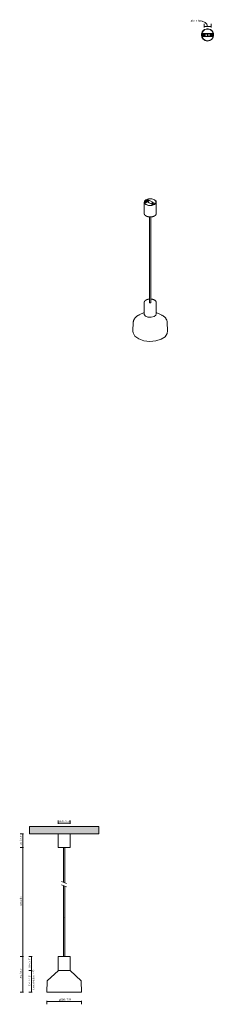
# Model space of a CAD drawing. Header units: millimetres. Extents: x 6339 to 7459, y 1018 to 6683.
import ezdxf

# ---------------------------------------------------------------- set-up
doc = ezdxf.new("R2010")
doc.units = ezdxf.units.MM
doc.layers.add('A-ANNO-DIMS', color=7, linetype='Continuous', lineweight=9, true_color=0x5b5b5b)
for name, color, linetype, lineweight in [('A-ANNO-DIMS-5', 7, 'Continuous', 9), ('A-CLNG', 7, 'Continuous', 9), ('E-LITE-EQPM', 7, 'Continuous', 20)]:
    doc.layers.add(name, color=color, linetype=linetype, lineweight=lineweight)
doc.styles.add('Arial Narrow', font='ARIALN.TTF', dxfattribs={"height": 11})
doc.dimstyles.new('FARO_-_2_2mm_Arial_Narrow_mm_Inch_Left', dxfattribs={"dimscale": 304.8, "dimtxt": 11.257741, "dimasz": 0, "dimexe": 0.049213, "dimexo": 0.0625, "dimgap": 0.008202, "dimtad": 1, "dimdec": 0, "dimzin": 0, "dimdsep": 46, "dimtxsty": 'Arial Narrow', "dimblk1": 'NONE', "dimblk2": 'NONE', "dimsah": 1, "dimcen": 0.09, "dimadec": 0, "dimazin": 0, "dimtfac": 1, "dimtdec": 4, "dimtix": 1, "dimtmove": 0, "dimatfit": 3, "dimfxl": 0.016404, "dimfxlon": 1, "dimtvp": 1, "dimtolj": 1, "dimtzin": 0, "dimarcsym": 2})
doc.dimstyles.new('FARO_-_2_2mm_Arial_Narrow_mm_Inch_Right', dxfattribs={"dimscale": 304.8, "dimtxt": 11.257741, "dimasz": 0, "dimexe": 0.049213, "dimexo": 0.0625, "dimgap": 0.008202, "dimtad": 1, "dimdec": 0, "dimzin": 0, "dimdsep": 46, "dimtxsty": 'Arial Narrow', "dimblk1": 'NONE', "dimblk2": 'NONE', "dimsah": 1, "dimcen": 0.09, "dimadec": 0, "dimazin": 0, "dimtfac": 1, "dimtdec": 4, "dimtix": 1, "dimtmove": 0, "dimatfit": 3, "dimfxl": 0.016404, "dimfxlon": 1, "dimtvp": 1, "dimtolj": 1, "dimtzin": 0, "dimarcsym": 2})
doc.dimstyles.new('FARO_-_2_2mm_Arial_Narrow_mm_Inch_Right_1', dxfattribs={"dimscale": 304.8, "dimtxt": 11.257741, "dimasz": 0, "dimexe": 0.049213, "dimexo": 0.0625, "dimgap": 0.008202, "dimtad": 1, "dimdec": 0, "dimzin": 0, "dimdsep": 46, "dimtxsty": 'Arial Narrow', "dimblk1": 'NONE', "dimblk2": 'NONE', "dimsah": 1, "dimcen": 0.09, "dimadec": 0, "dimazin": 0, "dimtfac": 1, "dimtdec": 4, "dimtix": 1, "dimtmove": 1, "dimatfit": 3, "dimfxl": 0.016404, "dimfxlon": 1, "dimtvp": 1, "dimtolj": 1, "dimtzin": 0, "dimarcsym": 2})

# ---------------------------------------------------------------- blocks, each defined once
blk = doc.blocks.new('68593 - 68593 KOMBO Grey pendant lamp Ø200-440662-Alzado_PDF')
at = {"layer": 'E-LITE-EQPM'}
for p, q in [((6559.9, 2000), (6559.9, 1921.1)), ((6630, 1921.1), (6630, 2000)), ((6591, 1920), (6591, 1720.5)), ((6599, 1717.6), (6599, 1920)), ((6591, 1701.5), (6591, 1293)), ((6599, 1293), (6599, 1698.5)), ((6692.7, 1152.6), (6692.7, 1152.5))]:
    blk.add_line(p, q, dxfattribs=at)
at = {"layer": 'E-LITE-EQPM', "flags": 128}
for points in [[(6561, 1920), (6560.2, 1920.4), (6559.9, 1921.1)], [(6590, 1920), (6589.4, 1920), (6584.1, 1920), (6579, 1920), (6574.3, 1920), (6570.2, 1920), (6566.8, 1920), (6564.1, 1920), (6562.2, 1920), (6561.2, 1920), (6561, 1920)], [(6561, 1920), (6561.5, 1920), (6562.8, 1920), (6565, 1920), (6568, 1920), (6571.7, 1920), (6576.1, 1920), (6580.9, 1920), (6586.1, 1920), (6591.5, 1920), (6595, 1920)], [(6595, 1920), (6600.5, 1920), (6605.8, 1920), (6610.9, 1920), (6615.6, 1920), (6619.7, 1920), (6623.1, 1920), (6625.8, 1920), (6627.7, 1920), (6628.7, 1920), (6628.9, 1920)], [(6628.9, 1920), (6628.4, 1920), (6627.1, 1920), (6624.9, 1920), (6621.9, 1920), (6618.2, 1920), (6613.9, 1920), (6609, 1920), (6603.8, 1920), (6599.9, 1920)], [(6630, 1921.1), (6629.5, 1920.2), (6628.9, 1920)]]:
    blk.add_lwpolyline(points, dxfattribs=at)
blk = doc.blocks.new('68593 - 68593 KOMBO Grey pendant lamp Ø200-440662-00 Isometrico PDF')
at = {"layer": 'E-LITE-EQPM', "color": 251, "lineweight": 9, "true_color": 0x636466}
for p, q in [((2363.4, 5633), (2363.4, 5568.6)), ((2370.8, 5641.6), (2383.6, 5649)), ((2370.8, 5641.6), (2370.8, 5629.4)), ((2392, 5629.4), (2370.8, 5641.6)), ((2370.8, 5629.4), (2371.4, 5629)), ((2371.4, 5629), (2371.4, 5640.6)), ((2371.4, 5640.6), (2392, 5628.7)), ((2381.4, 5634.8), (2371.4, 5629)), ((2382.5, 5640.2), (2379, 5642.2)), ((2382.5, 5644.3), (2389.6, 5640.2)), ((2389.6, 5639.5), (2382.5, 5643.6)), ((2386, 5638.1), (2382.5, 5640.2)), ((2383.6, 5649), (2404.8, 5636.7)), ((2384.1, 5642.7), (2384.1, 5639.2)), ((2413.3, 5617.1), (2392, 5629.4)), ((2392, 5628.7), (2412.7, 5616.8)), ((2394.4, 5614.6), (2393.3, 5614)), ((2394.4, 5614.6), (2394.4, 5614.6)), ((2403.5, 5614), (2402.4, 5614.6)), ((2404.8, 5636.7), (2426, 5624.5)), ((2410.8, 5623.8), (2407.2, 5625.9)), ((2410.8, 5627.9), (2417.8, 5623.8)), ((2417.8, 5623.2), (2410.8, 5627.3)), ((2414.3, 5621.8), (2410.8, 5623.8)), ((2412.7, 5616.8), (2412.7, 5615.6)), ((2426, 5624.5), (2413.3, 5617.1)), ((2413.3, 5615.7), (2413.3, 5617.1)), ((2426, 5624.5), (2426, 5622.1)), ((2433.4, 5568.6), (2433.4, 5633)), ((2394.4, 5548.1), (2394.4, 5055)), ((2402.4, 5055), (2402.4, 5548.1)), ((2363.4, 5055), (2363.4, 4990.5)), ((2433.4, 4990.5), (2433.4, 5055)), ((2363.4, 4998.6), (2335.1, 4984.6)), ((2461.7, 4984.6), (2433.4, 4998.6)), ((2300.6, 4942.2), (2298.4, 4890.6)), ((2498.4, 4890.6), (2496.2, 4942.2))]:
    blk.add_line(p, q, dxfattribs=at)
for points in [[(2373.6, 5647.3, 0), (2364.6, 5638.3, 0), (2364.6, 5627.8, 0), (2373.6, 5618.7, 0), (2389.3, 5613.5, 0), (2407.5, 5613.5, 0), (2423.2, 5618.7, 0)], [(2374.7, 5646.7, 0), (2366, 5638, 0), (2366, 5628, 0), (2374.7, 5619.4, 0), (2389.7, 5614.3, 0), (2407.1, 5614.3, 0), (2422.1, 5619.4, 0)], [(2423.2, 5618.7, 0), (2432.2, 5627.8, 0), (2432.2, 5638.3, 0), (2423.2, 5647.3, 0), (2407.5, 5652.6, 0), (2389.3, 5652.6, 0), (2373.6, 5647.3, 0)], [(2422.1, 5619.4, 0), (2430.8, 5628, 0), (2430.8, 5638, 0), (2422.1, 5646.7, 0), (2407.1, 5651.7, 0), (2389.7, 5651.7, 0), (2374.7, 5646.7, 0)], [(2379, 5642.2, 0), (2378.6, 5642.5, 0), (2378.3, 5642.9, 0), (2378.2, 5643.2, 0), (2378.3, 5643.6, 0), (2378.6, 5644, 0), (2379, 5644.3, 0), (2379.5, 5644.5, 0), (2380.1, 5644.6, 0), (2380.7, 5644.7, 0), (2381.4, 5644.6, 0), (2382, 5644.5, 0), (2382.5, 5644.3, 0)], [(2382.5, 5643.6, 0), (2382, 5643.8, 0), (2381.4, 5644, 0), (2380.7, 5644, 0), (2380.1, 5644, 0), (2379.5, 5643.8, 0), (2379, 5643.6, 0), (2378.6, 5643.3, 0), (2378.3, 5643, 0), (2378.3, 5642.9, 0)], [(2389.6, 5640.2, 0), (2390, 5639.9, 0), (2390.2, 5639.5, 0), (2390.3, 5639.2, 0), (2390.2, 5638.8, 0), (2390, 5638.4, 0), (2389.6, 5638.1, 0), (2389, 5637.9, 0), (2388.4, 5637.8, 0), (2387.8, 5637.7, 0), (2387.1, 5637.8, 0), (2386.5, 5637.9, 0), (2386, 5638.1, 0)], [(2390.2, 5638.8, 0), (2390.2, 5638.9, 0), (2390, 5639.2, 0), (2389.6, 5639.5, 0)], [(2407.2, 5625.9, 0), (2406.8, 5626.2, 0), (2406.6, 5626.5, 0), (2406.5, 5626.9, 0), (2406.6, 5627.3, 0), (2406.8, 5627.6, 0), (2407.2, 5627.9, 0), (2407.8, 5628.2, 0), (2408.4, 5628.3, 0), (2409, 5628.4, 0), (2409.7, 5628.3, 0), (2410.3, 5628.2, 0), (2410.8, 5627.9, 0)], [(2410.8, 5627.3, 0), (2410.3, 5627.5, 0), (2409.7, 5627.6, 0), (2409, 5627.7, 0), (2408.4, 5627.6, 0), (2407.8, 5627.5, 0), (2407.2, 5627.3, 0), (2406.8, 5627, 0), (2406.6, 5626.6, 0), (2406.6, 5626.5, 0)], [(2417.8, 5623.8, 0), (2418.2, 5623.5, 0), (2418.5, 5623.2, 0), (2418.6, 5622.8, 0), (2418.5, 5622.5, 0), (2418.2, 5622.1, 0), (2417.8, 5621.8, 0), (2417.3, 5621.6, 0), (2416.7, 5621.4, 0), (2416.1, 5621.4, 0), (2415.4, 5621.4, 0), (2414.8, 5621.6, 0), (2414.3, 5621.8, 0)], [(2418.5, 5622.5, 0), (2418.5, 5622.5, 0), (2418.2, 5622.9, 0), (2417.8, 5623.2, 0)], [(2363.4, 5568.6, 0), (2363.4, 5567.7, 0), (2363.5, 5566.9, 0), (2363.7, 5566, 0), (2363.9, 5565.2, 0), (2364.1, 5564.3, 0), (2364.5, 5563.5, 0), (2364.8, 5562.7, 0), (2365.3, 5561.9, 0), (2365.7, 5561.1, 0), (2366.3, 5560.3, 0), (2366.9, 5559.6, 0), (2367.5, 5558.8, 0), (2368.2, 5558.1, 0), (2368.9, 5557.4, 0), (2369.7, 5556.7, 0), (2370.5, 5556, 0), (2371.4, 5555.4, 0), (2372.3, 5554.8, 0), (2373.2, 5554.2, 0), (2374.2, 5553.6, 0), (2375.3, 5553, 0), (2376.3, 5552.5, 0), (2377.4, 5552, 0), (2378.5, 5551.5, 0), (2379.7, 5551.1, 0), (2380.9, 5550.7, 0), (2382.1, 5550.3, 0), (2383.3, 5549.9, 0), (2384.6, 5549.6, 0), (2385.9, 5549.3, 0), (2387.2, 5549, 0), (2388.5, 5548.8, 0), (2389.8, 5548.5, 0), (2391.2, 5548.4, 0), (2392.5, 5548.2, 0), (2393.9, 5548.1, 0), (2395.3, 5548, 0), (2396.6, 5547.9, 0), (2398, 5547.9, 0), (2399.4, 5547.9, 0), (2400.8, 5548, 0), (2402.2, 5548, 0), (2403.5, 5548.1, 0), (2404.9, 5548.3, 0), (2406.3, 5548.4, 0), (2407.6, 5548.6, 0), (2408.9, 5548.9, 0), (2410.2, 5549.1, 0), (2411.5, 5549.4, 0), (2412.8, 5549.7, 0), (2414, 5550.1, 0), (2415.3, 5550.5, 0), (2416.5, 5550.9, 0), (2417.6, 5551.3, 0), (2418.8, 5551.8, 0), (2419.9, 5552.2, 0), (2421, 5552.8, 0), (2422, 5553.3, 0), (2422.9, 5553.8, 0)], [(2433.4, 5568.6, 0), (2433.4, 5567.7, 0), (2433.3, 5566.9, 0), (2433.1, 5566, 0), (2432.9, 5565.2, 0), (2432.7, 5564.3, 0), (2432.3, 5563.5, 0), (2432, 5562.7, 0), (2431.5, 5561.9, 0), (2431.1, 5561.1, 0), (2430.5, 5560.3, 0), (2429.9, 5559.6, 0), (2429.3, 5558.8, 0), (2428.6, 5558.1, 0), (2427.9, 5557.4, 0), (2427.1, 5556.7, 0), (2426.3, 5556, 0), (2425.4, 5555.4, 0), (2424.5, 5554.8, 0), (2423.6, 5554.2, 0), (2422.9, 5553.8, 0)], [(2363.4, 5055, 0), (2363.4, 5055.9, 0), (2363.5, 5056.7, 0), (2363.7, 5057.6, 0), (2363.9, 5058.4, 0), (2364.1, 5059.2, 0), (2364.5, 5060.1, 0), (2364.8, 5060.9, 0), (2365.3, 5061.7, 0), (2365.7, 5062.5, 0), (2366.3, 5063.2, 0), (2366.9, 5064, 0), (2367.5, 5064.7, 0), (2368.2, 5065.5, 0), (2368.9, 5066.2, 0), (2369.7, 5066.9, 0), (2370.5, 5067.5, 0), (2371.4, 5068.2, 0), (2372.3, 5068.8, 0), (2373.2, 5069.4, 0), (2374.2, 5070, 0), (2375.2, 5070.5, 0), (2376.3, 5071, 0), (2376.9, 5071.3, 0)], [(2394.4, 5075.5, 0), (2393.3, 5075.4, 0), (2391.9, 5075.3, 0), (2390.5, 5075.1, 0), (2389.2, 5074.9, 0), (2387.9, 5074.7, 0), (2386.6, 5074.4, 0), (2385.3, 5074.1, 0), (2384, 5073.8, 0), (2382.7, 5073.5, 0), (2381.5, 5073.1, 0), (2380.3, 5072.7, 0), (2379.1, 5072.3, 0), (2378, 5071.8, 0), (2376.9, 5071.3, 0), (2376.9, 5071.3, 0)], [(2394.4, 5055, 0), (2394.4, 5055, 0), (2394.4, 5054.9, 0), (2394.4, 5054.9, 0), (2394.4, 5054.8, 0), (2394.4, 5054.8, 0), (2394.5, 5054.7, 0), (2394.5, 5054.7, 0), (2394.5, 5054.6, 0), (2394.6, 5054.5, 0), (2394.6, 5054.5, 0), (2394.7, 5054.4, 0), (2394.7, 5054.3, 0), (2394.8, 5054.3, 0), (2394.9, 5054.2, 0), (2394.9, 5054.1, 0), (2395, 5054.1, 0), (2395.1, 5054, 0), (2395.2, 5053.9, 0), (2395.3, 5053.9, 0), (2395.4, 5053.8, 0), (2395.5, 5053.7, 0), (2395.7, 5053.7, 0), (2395.8, 5053.6, 0), (2395.9, 5053.6, 0), (2396.1, 5053.5, 0), (2396.2, 5053.5, 0), (2396.3, 5053.4, 0), (2396.5, 5053.4, 0), (2396.7, 5053.3, 0), (2396.8, 5053.3, 0), (2397, 5053.3, 0), (2397.1, 5053.2, 0), (2397.3, 5053.2, 0), (2397.5, 5053.2, 0), (2397.7, 5053.2, 0), (2397.8, 5053.1, 0), (2398, 5053.1, 0), (2398.2, 5053.1, 0), (2398.4, 5053.1, 0), (2398.5, 5053.1, 0), (2398.7, 5053.1, 0), (2398.9, 5053.1, 0), (2399.1, 5053.2, 0), (2399.2, 5053.2, 0), (2399.4, 5053.2, 0), (2399.6, 5053.2, 0), (2399.7, 5053.2, 0), (2399.9, 5053.3, 0), (2400.1, 5053.3, 0), (2400.2, 5053.4, 0), (2400.4, 5053.4, 0), (2400.5, 5053.4, 0), (2400.7, 5053.5, 0), (2400.8, 5053.5, 0), (2400.9, 5053.6, 0), (2401.1, 5053.7, 0), (2401.1, 5053.7, 0)], [(2402.4, 5055, 0), (2402.4, 5055, 0), (2402.4, 5054.9, 0), (2402.4, 5054.9, 0), (2402.4, 5054.8, 0), (2402.4, 5054.8, 0), (2402.3, 5054.7, 0), (2402.3, 5054.7, 0), (2402.3, 5054.6, 0), (2402.2, 5054.5, 0), (2402.2, 5054.5, 0), (2402.1, 5054.4, 0), (2402.1, 5054.3, 0), (2402, 5054.3, 0), (2402, 5054.2, 0), (2401.9, 5054.1, 0), (2401.8, 5054.1, 0), (2401.7, 5054, 0), (2401.6, 5053.9, 0), (2401.5, 5053.9, 0), (2401.4, 5053.8, 0), (2401.3, 5053.7, 0), (2401.1, 5053.7, 0), (2401.1, 5053.7, 0)], [(2433.4, 5055, 0), (2433.4, 5055.9, 0), (2433.3, 5056.7, 0), (2433.1, 5057.6, 0), (2432.9, 5058.4, 0), (2432.7, 5059.2, 0), (2432.3, 5060.1, 0), (2432, 5060.9, 0), (2431.5, 5061.7, 0), (2431.1, 5062.5, 0), (2430.5, 5063.2, 0), (2429.9, 5064, 0), (2429.3, 5064.7, 0), (2428.6, 5065.5, 0), (2427.9, 5066.2, 0), (2427.1, 5066.9, 0), (2426.3, 5067.5, 0), (2425.4, 5068.2, 0), (2424.5, 5068.8, 0), (2423.6, 5069.4, 0), (2422.6, 5070, 0), (2421.6, 5070.5, 0), (2420.5, 5071, 0), (2419.4, 5071.5, 0), (2418.3, 5072, 0), (2417.1, 5072.5, 0), (2415.9, 5072.9, 0), (2414.7, 5073.3, 0), (2413.5, 5073.6, 0), (2412.2, 5074, 0), (2410.9, 5074.3, 0), (2409.6, 5074.6, 0), (2408.3, 5074.8, 0), (2407, 5075, 0), (2405.6, 5075.2, 0), (2404.3, 5075.3, 0), (2402.9, 5075.5, 0), (2402.4, 5075.5, 0)], [(2363.4, 4990.4, 0), (2363.8, 4987.5, 0), (2371, 4977.9, 0), (2385.5, 4971.7, 0), (2403.5, 4970.5, 0), (2420.1, 4974.6, 0)], [(2420.1, 4974.6, 0), (2430.9, 4983, 0), (2433.4, 4990.8, 0)], [(2300.6, 4942.2, 0), (2300.8, 4944.6, 0), (2301.2, 4946.9, 0), (2301.7, 4949.3, 0), (2302.3, 4951.6, 0), (2303.2, 4953.9, 0), (2304.1, 4956.1, 0), (2305.3, 4958.4, 0), (2306.6, 4960.6, 0), (2308, 4962.7, 0), (2309.6, 4964.8, 0), (2311.3, 4966.9, 0), (2313.1, 4968.9, 0), (2315.1, 4970.9, 0), (2317.2, 4972.9, 0), (2319.5, 4974.7, 0), (2321.8, 4976.5, 0), (2324.3, 4978.3, 0), (2326.9, 4980, 0), (2329.6, 4981.6, 0), (2332.5, 4983.2, 0), (2335.1, 4984.6, 0)], [(2496.2, 4942.2, 0), (2496, 4944.6, 0), (2495.6, 4946.9, 0), (2495.1, 4949.3, 0), (2494.5, 4951.6, 0), (2493.6, 4953.9, 0), (2492.7, 4956.1, 0), (2491.5, 4958.4, 0), (2490.2, 4960.6, 0), (2488.8, 4962.7, 0), (2487.2, 4964.8, 0), (2485.5, 4966.9, 0), (2483.7, 4968.9, 0), (2481.7, 4970.9, 0), (2479.6, 4972.9, 0), (2477.3, 4974.7, 0), (2475, 4976.5, 0), (2472.5, 4978.3, 0), (2469.9, 4980, 0), (2467.2, 4981.6, 0), (2464.3, 4983.2, 0), (2461.7, 4984.6, 0)], [(2298.5, 4890.8, 0), (2299.5, 4880.8, 0), (2310.4, 4861.7, 0), (2332, 4846, 0), (2361.6, 4835.5, 0), (2395.6, 4831.5, 0), (2430, 4834.4, 0), (2460.5, 4843.9, 0)], [(2460.5, 4843.9, 0), (2483.6, 4858.9, 0), (2496.4, 4877.6, 0), (2498.2, 4892.6, 0)]]:
    blk.add_polyline3d(points, dxfattribs=at)
blk = doc.blocks.new('68593 - 68593 KOMBO Grey pendant lamp Ø200-440662-Planta_PDF Fixing Holes')
at = {"layer": 'E-LITE-EQPM', "color": 253, "true_color": 0xaaaaaa}
for p, q in [((-30.5, 17), (-30.4, 17.4)), ((-8.9, 1), (-12.4, -28.8)), ((-5.5, 30.8), (-8.9, 1)), ((12.4, 28.8), (-5.5, 30.8)), ((0.4, 25.1), (-0.8, 15.2)), ((4.2, 14.6), (4.8, 19.6)), ((4.8, 19.6), (5.4, 24.5)), ((8.9, -1), (12.4, 28.8)), ((20.9, 28.1), (21, 28)), ((33.6, 9.8), (33.6, 9.6)), ((-33.6, -9.8), (-33.6, -9.6)), ((-20.9, -28.1), (-21, -28)), ((-12.4, -28.8), (5.5, -30.8)), ((-4.2, -14.6), (-5.4, -24.5)), ((-0.4, -25.1), (0.2, -20.2)), ((0.2, -20.2), (0.8, -15.2)), ((5.5, -30.8), (8.9, -1)), ((30.5, -17), (30.4, -17.4)), ((32.8, -12.3), (32.7, -12.5))]:
    blk.add_line(p, q, dxfattribs=at)
at = {"layer": 'E-LITE-EQPM', "color": 253, "true_color": 0xaaaaaa, "flags": 128}
for points in [[(-34.9, 0.6), (-35, 1.3), (-34.9, 2.3)], [(-34.4, 5.9), (-34.3, 6.9), (-34.1, 7.5)], [(-32.8, 12.3), (-32.8, 12.3), (-32.7, 12.5)], [(-27.5, 21.6), (-27.2, 22), (-26.5, 22.8)], [(-23.9, 25.4), (-23.3, 26.1), (-22.7, 26.6)], [(-19.6, 28.9), (-18.8, 29.5), (-18.5, 29.7)], [(-8.9, 33.8), (-8.5, 33.9), (-7.5, 34.1)], [(-3.8, 34.7), (-3, 34.9), (0, 35)], [(5, 34.6), (5.6, 34.5), (6.6, 34.3)], [(10.1, 33.4), (11.1, 33.2), (11.7, 32.9)], [(15.3, 31.4), (16.2, 31), (16.5, 30.8)], [(24.9, 24.6), (25.2, 24.3), (25.9, 23.5)], [(28.3, 20.5), (28.8, 19.9), (29.2, 19.2)], [(31.1, 16), (31.6, 15.1), (31.8, 14.6)], [(34.7, 4.6), (34.7, 4.3), (34.8, 3.3)], [(-34.7, -4.6), (-34.7, -4.3), (-34.8, -3.3)], [(-31.1, -16), (-31.6, -15.1), (-31.8, -14.6)], [(-28.2, -20.6), (-28.8, -19.9), (-29.2, -19.2)], [(-24.9, -24.6), (-25.2, -24.3), (-25.9, -23.5)], [(-15.3, -31.4), (-16.2, -31), (-16.5, -30.8)], [(-10.1, -33.4), (-11.1, -33.2), (-11.7, -32.9)], [(-5, -34.6), (-5.6, -34.5), (-6.6, -34.3)], [(3.8, -34.7), (3, -34.9), (0, -35)], [(8.9, -33.8), (8.5, -33.9), (7.5, -34.1)], [(19.6, -28.9), (18.8, -29.5), (18.5, -29.7)], [(23.9, -25.4), (23.3, -26.1), (22.7, -26.6)], [(27.5, -21.6), (27.2, -22), (26.5, -22.8)], [(34.4, -5.9), (34.3, -6.9), (34.1, -7.5)], [(34.9, -0.6), (35, -1.3), (34.9, -2.3)]]:
    blk.add_lwpolyline(points, dxfattribs=at)
at = {"layer": 'E-LITE-EQPM', "color": 253, "true_color": 0xaaaaaa}
for centre, radius, start, end in [((0, 0), 35, 83.3953, 263.3953), ((0, 0), 33.5, 83.3953, 263.3953), ((0, 0), 35, 263.3953, 83.3953), ((0, 0), 4, 0, 180), ((0, 0), 33.5, 263.3953, 83.3953), ((1.7, 14.9), 2.5, 173.3953, 353.3953), ((2.9, 24.8), 2.5, 353.3953, 173.3953), ((-2.9, -24.8), 2.5, 173.3953, 353.3953), ((-1.7, -14.9), 2.5, 353.3953, 173.3953), ((0, 0), 4, 180, 360)]:
    blk.add_arc(centre, radius, start, end, dxfattribs=at)
blk = doc.blocks.new('DIMBLOCK1-Alzado_PDF')
at = {"layer": 'A-ANNO-DIMS-5', "color": 251, "true_color": 0x5b5b5b, "transparency": 16777216}
for p, q in [((6559.9, 2055.7), (6559.9, 2075.7)), ((6559.9, 2060.7), (6630, 2060.7)), ((6559.9, 2060.7), (6559.9, 2055.7)), ((6630, 2055.7), (6630, 2075.7)), ((6630, 2060.7), (6630, 2055.7))]:
    blk.add_line(p, q, dxfattribs=at)
at = {"layer": 'A-ANNO-DIMS-5', "color": 0, "transparency": 16777216, "insert": (6567.8, 2077.4), "char_height": 11, "width": 65.188, "attachment_point": 1, "line_spacing_factor": 0.974696, "style": 'Arial Narrow'}
blk.add_mtext('ø70 / 2.8"', dxfattribs=at)
blk = doc.blocks.new('_None')
blk = doc.blocks.new('DIMBLOCK2-Alzado_PDF')
at = {"layer": 'A-ANNO-DIMS-5', "color": 251, "true_color": 0x5b5b5b, "transparency": 16777216}
for p, q in [((6361.6, 2000), (6341.6, 2000)), ((6356.6, 2000), (6356.6, 1920)), ((6356.6, 2000), (6361.6, 2000)), ((6361.6, 1920), (6341.6, 1920)), ((6356.6, 1920), (6361.6, 1920))]:
    blk.add_line(p, q, dxfattribs=at)
at = {"layer": 'A-ANNO-DIMS-5', "color": 0, "transparency": 16777216, "insert": (6339.9, 1936.7), "char_height": 11, "width": 55.967, "attachment_point": 1, "rotation": 90, "line_spacing_factor": 0.974696, "style": 'Arial Narrow'}
blk.add_mtext('80 / 3.1"', dxfattribs=at)
blk = doc.blocks.new('DIMBLOCK3-Alzado_PDF')
at = {"layer": 'A-ANNO-DIMS-5', "color": 251, "true_color": 0x5b5b5b, "transparency": 16777216}
for p, q in [((6361.6, 1920), (6341.6, 1920)), ((6356.6, 1293), (6356.6, 1920)), ((6356.6, 1920), (6361.6, 1920)), ((6361.6, 1293), (6341.6, 1293)), ((6356.6, 1293), (6361.6, 1293))]:
    blk.add_line(p, q, dxfattribs=at)
at = {"layer": 'A-ANNO-DIMS-5', "color": 0, "transparency": 16777216, "insert": (6339.9, 1583.5), "char_height": 11, "width": 55.324, "attachment_point": 1, "rotation": 90, "line_spacing_factor": 0.974696, "style": 'Arial Narrow'}
blk.add_mtext('Variable', dxfattribs=at)
blk = doc.blocks.new('DIMBLOCK4-Alzado_PDF')
at = {"layer": 'A-ANNO-DIMS-5', "color": 251, "true_color": 0x5b5b5b, "transparency": 16777216}
for p, q in [((6411.6, 1213), (6391.6, 1213)), ((6406.6, 1089), (6406.6, 1213)), ((6406.6, 1213), (6411.6, 1213)), ((6411.6, 1089), (6391.6, 1089)), ((6406.6, 1089), (6411.6, 1089))]:
    blk.add_line(p, q, dxfattribs=at)
at = {"layer": 'A-ANNO-DIMS-5', "color": 0, "transparency": 16777216, "char_height": 11, "attachment_point": 1, "rotation": 90, "line_spacing_factor": 0.974696, "style": 'Arial Narrow'}
for s, insert, width in [('Lamp Holder E27', (6412.7, 1102), 117.509), ('124 / 4.9"', (6389.9, 1124.2), 64.33)]:
    blk.add_mtext(s, dxfattribs=dict(at, insert=insert, width=width))
blk = doc.blocks.new('DIMBLOCK5-Alzado_PDF')
at = {"layer": 'A-ANNO-DIMS-5', "color": 251, "true_color": 0x5b5b5b, "transparency": 16777216}
for p, q in [((6411.6, 1293), (6391.6, 1293)), ((6406.6, 1213), (6406.6, 1293)), ((6406.6, 1293), (6411.6, 1293)), ((6411.6, 1213), (6391.6, 1213)), ((6406.6, 1213), (6411.6, 1213))]:
    blk.add_line(p, q, dxfattribs=at)
at = {"layer": 'A-ANNO-DIMS-5', "color": 0, "transparency": 16777216, "insert": (6389.9, 1229.7), "char_height": 11, "width": 55.967, "attachment_point": 1, "rotation": 90, "line_spacing_factor": 0.974696, "style": 'Arial Narrow'}
blk.add_mtext('80 / 3.1"', dxfattribs=at)
blk = doc.blocks.new('DIMBLOCK6-Alzado_PDF')
at = {"layer": 'A-ANNO-DIMS-5', "color": 251, "true_color": 0x5b5b5b, "transparency": 16777216}
for p, q in [((6495, 1039), (6495, 1019)), ((6495, 1034), (6495, 1039)), ((6495, 1034), (6695, 1034)), ((6695, 1039), (6695, 1019)), ((6695, 1034), (6695, 1039))]:
    blk.add_line(p, q, dxfattribs=at)
at = {"layer": 'A-ANNO-DIMS-5', "color": 0, "transparency": 16777216, "insert": (6564.3, 1050.7), "char_height": 11, "width": 73.551, "attachment_point": 1, "line_spacing_factor": 0.974696, "style": 'Arial Narrow'}
blk.add_mtext('ø200 / 7.9"', dxfattribs=at)
blk = doc.blocks.new('DIMBLOCK7-Alzado_PDF')
at = {"layer": 'A-ANNO-DIMS-5', "color": 251, "true_color": 0x5b5b5b, "transparency": 16777216}
for p, q in [((6361.6, 1293), (6341.6, 1293)), ((6356.6, 1089), (6356.6, 1293)), ((6356.6, 1293), (6361.6, 1293)), ((6361.6, 1089), (6341.6, 1089)), ((6356.6, 1089), (6361.6, 1089))]:
    blk.add_line(p, q, dxfattribs=at)
at = {"layer": 'A-ANNO-DIMS-5', "color": 0, "transparency": 16777216, "insert": (6339.9, 1164.2), "char_height": 11, "width": 64.33, "attachment_point": 1, "rotation": 90, "line_spacing_factor": 0.974696, "style": 'Arial Narrow'}
blk.add_mtext('204 / 8.0"', dxfattribs=at)
blk = doc.blocks.new('DIMBLOCK8-Planta_PDF Fixing Holes')
at = {"layer": 'A-ANNO-DIMS-5', "color": 251, "true_color": 0x5b5b5b, "transparency": 16777216}
for p, q in [((7399.8, 6638), (7399.8, 6658)), ((7399.8, 6643), (7439.8, 6643)), ((7399.8, 6643), (7399.8, 6638)), ((7439.8, 6638), (7439.8, 6658)), ((7439.8, 6643), (7439.8, 6638))]:
    blk.add_line(p, q, dxfattribs=at)
blk.add_ellipse((7369.5, 6643), major_axis=(50.3, 0), ratio=0.666037, start_param=0, end_param=1.570796, dxfattribs=at)
at = {"layer": 'A-ANNO-DIMS-5', "color": 0, "transparency": 16777216, "insert": (7322.9, 6681.8), "char_height": 11, "width": 55.967, "attachment_point": 1, "line_spacing_factor": 0.974696, "style": 'Arial Narrow'}
blk.add_mtext('40 / 1.6"', dxfattribs=at)

msp = doc.modelspace()

# ---------------------------------------------------------------- hatches: boundary and pattern name
at = {"layer": 'A-CLNG', "true_color": 0xe8e8e8}
msp.add_hatch(color=254, dxfattribs=at).paths.add_polyline_path([(6595.4, 2000), (6795, 2000), (6795, 2040.5), (6395, 2040.5), (6395, 2000), (6591.6, 2000)], flags=0)

# ---------------------------------------------------------------- linework, layer by layer
at = {"layer": 'A-CLNG'}
for p, q in [((6395, 2040.5), (6795, 2040.5)), ((6395, 2000), (6395, 2040.5)), ((6795, 2040.5), (6795, 2000)), ((6795, 2000), (6395, 2000))]:
    msp.add_line(p, q, dxfattribs=at)
at = {"layer": 'E-LITE-EQPM'}
for p, q in [((7449.8, 6604), (7389.8, 6604)), ((7389.8, 6604), (7389.8, 6586)), ((7389.8, 6586), (7449.8, 6586)), ((7392.3, 6595), (7407.3, 6595)), ((7399.8, 6597.5), (7394.8, 6597.5)), ((7394.8, 6592.5), (7404.8, 6592.5)), ((7404.8, 6597.5), (7399.8, 6597.5)), ((7399.8, 6597.5), (7399.8, 6592.5)), ((7432.3, 6595), (7447.3, 6595)), ((7439.8, 6597.5), (7434.8, 6597.5)), ((7434.8, 6592.5), (7444.8, 6592.5)), ((7444.8, 6597.5), (7439.8, 6597.5)), ((7439.8, 6597.5), (7439.8, 6592.5)), ((7449.8, 6586), (7449.8, 6604)), ((6559.9, 2000), (6559.9, 1960)), ((6630, 2000), (6630, 1945)), ((6599.4, 1920), (6568.3, 1920)), ((6608.5, 1714.1), (6578.5, 1725.1)), ((6578.5, 1706), (6608.5, 1695.1)), ((6599, 1672.6), (6599.8, 1672.6)), ((6595, 1516.5), (6595.7, 1516.5)), ((6560, 1292.1), (6560, 1213)), ((6629, 1293), (6560.8, 1293)), ((6561.7, 1293), (6580.8, 1293)), ((6630, 1213), (6630, 1292.1)), ((6561.5, 1213), (6497.8, 1153.7)), ((6560, 1213), (6630, 1213)), ((6692.1, 1153.7), (6628.5, 1213)), ((6497.2, 1152.3), (6495, 1089)), ((6695, 1089), (6692.7, 1152.2)), ((6495, 1089), (6695, 1089))]:
    msp.add_line(p, q, dxfattribs=at)
for centre, radius, start, end in [((7394.8, 6595), 2.5, 90, 270), ((7404.8, 6595), 2.5, 270, 90), ((7434.8, 6595), 2.5, 90, 270), ((7444.8, 6595), 2.5, 270, 90), ((6560.8, 1292.1), 0.894, 90, 180), ((6629, 1292.1), 0.917, 360, 90), ((6499.2, 1152.2), 1.99, 133, 178), ((6690.6, 1152.1), 2.18, 2, 47)]:
    msp.add_arc(centre, radius, start, end, dxfattribs=at)

# ---------------------------------------------------------------- block references
at = {"layer": 'E-LITE-EQPM', "color": 253, "true_color": 0xaaaaaa, "extrusion": (0, 0, -1), "rotation": 276.6047292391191}
msp.add_blockref('68593 - 68593 KOMBO Grey pendant lamp Ø200-440662-Planta_PDF Fixing Holes', (-7419.8, 6595), dxfattribs=at)
at = {"layer": 'E-LITE-EQPM', "lineweight": 9}
msp.add_blockref('68593 - 68593 KOMBO Grey pendant lamp Ø200-440662-00 Isometrico PDF', (4691.6, 0), dxfattribs=at)
at = {"layer": 'E-LITE-EQPM'}
msp.add_blockref('68593 - 68593 KOMBO Grey pendant lamp Ø200-440662-Alzado_PDF', (0, 0), dxfattribs=at)

# ---------------------------------------------------------------- dimensions: what is measured, and where the dimension line sits
at = {"layer": 'A-ANNO-DIMS'}
dim = msp.add_linear_dim(base=(7439.8, 6643), p1=(7399.8, 6638), p2=(7439.8, 6638), dimstyle='FARO_-_2_2mm_Arial_Narrow_mm_Inch_Right_1', override={"dimpost": '<>', "dimfxl": 40}, dxfattribs=at)
dim.commit()
dim.dimension.update_dxf_attribs({"geometry": 'DIMBLOCK8-Planta_PDF Fixing Holes', "text_midpoint": (7350.8, 6674.4), "dimtype": 160})
for base, p1, p2, override, picture, middle in [((6630, 2060.7), (6559.9, 2055.7), (6630, 2055.7), {"dimpost": '<>', "dimfxl": 70.012313}, 'DIMBLOCK1-Alzado_PDF', (6595, 2070.3)), ((6695, 1034), (6495, 1039), (6695, 1039), {"dimpost": '<>', "dimfxl": 200.000879}, 'DIMBLOCK6-Alzado_PDF', (6595, 1043.6))]:
    dim = msp.add_linear_dim(base=base, p1=p1, p2=p2, text='ø<>', dimstyle='FARO_-_2_2mm_Arial_Narrow_mm_Inch_Right', override=override, dxfattribs=at)
    dim.commit()
    dim.dimension.update_dxf_attribs({"geometry": picture, "text_midpoint": middle})
for base, p1, p2, override, picture, middle in [((6356.6, 1920), (6361.6, 2000), (6361.6, 1920), {"dimpost": '<>', "dimfxl": 79.999717}, 'DIMBLOCK2-Alzado_PDF', (6347, 1960)), ((6356.6, 1293), (6361.6, 1089), (6361.6, 1293), {"dimpost": '<>', "dimfxl": 204.061945}, 'DIMBLOCK7-Alzado_PDF', (6347, 1191)), ((6406.6, 1293), (6411.6, 1213), (6411.6, 1293), {"dimpost": '<>', "dimfxl": 80.000106}, 'DIMBLOCK5-Alzado_PDF', (6397, 1253))]:
    dim = msp.add_linear_dim(base=base, p1=p1, p2=p2, angle=90, dimstyle='FARO_-_2_2mm_Arial_Narrow_mm_Inch_Left', override=override, dxfattribs=at)
    dim.commit()
    dim.dimension.update_dxf_attribs({"geometry": picture, "text_midpoint": middle})
for base, p1, p2, text, override, picture, middle in [((6356.6, 1920), (6361.6, 1293), (6361.6, 1920), 'Variable', {"dimpost": '<>', "dimfxl": 626.95751}, 'DIMBLOCK3-Alzado_PDF', (6348.5, 1606.5)), ((6406.6, 1213), (6411.6, 1089), (6411.6, 1213), '<>\\XLamp Holder E27', {"dimpost": '<>', "dimfxl": 124.061839}, 'DIMBLOCK4-Alzado_PDF', (6406.6, 1151))]:
    dim = msp.add_linear_dim(base=base, p1=p1, p2=p2, angle=90, text=text, dimstyle='FARO_-_2_2mm_Arial_Narrow_mm_Inch_Left', override=override, dxfattribs=at)
    dim.commit()
    dim.dimension.update_dxf_attribs({"geometry": picture, "text_midpoint": middle})

doc.saveas('drawing.dxf')
